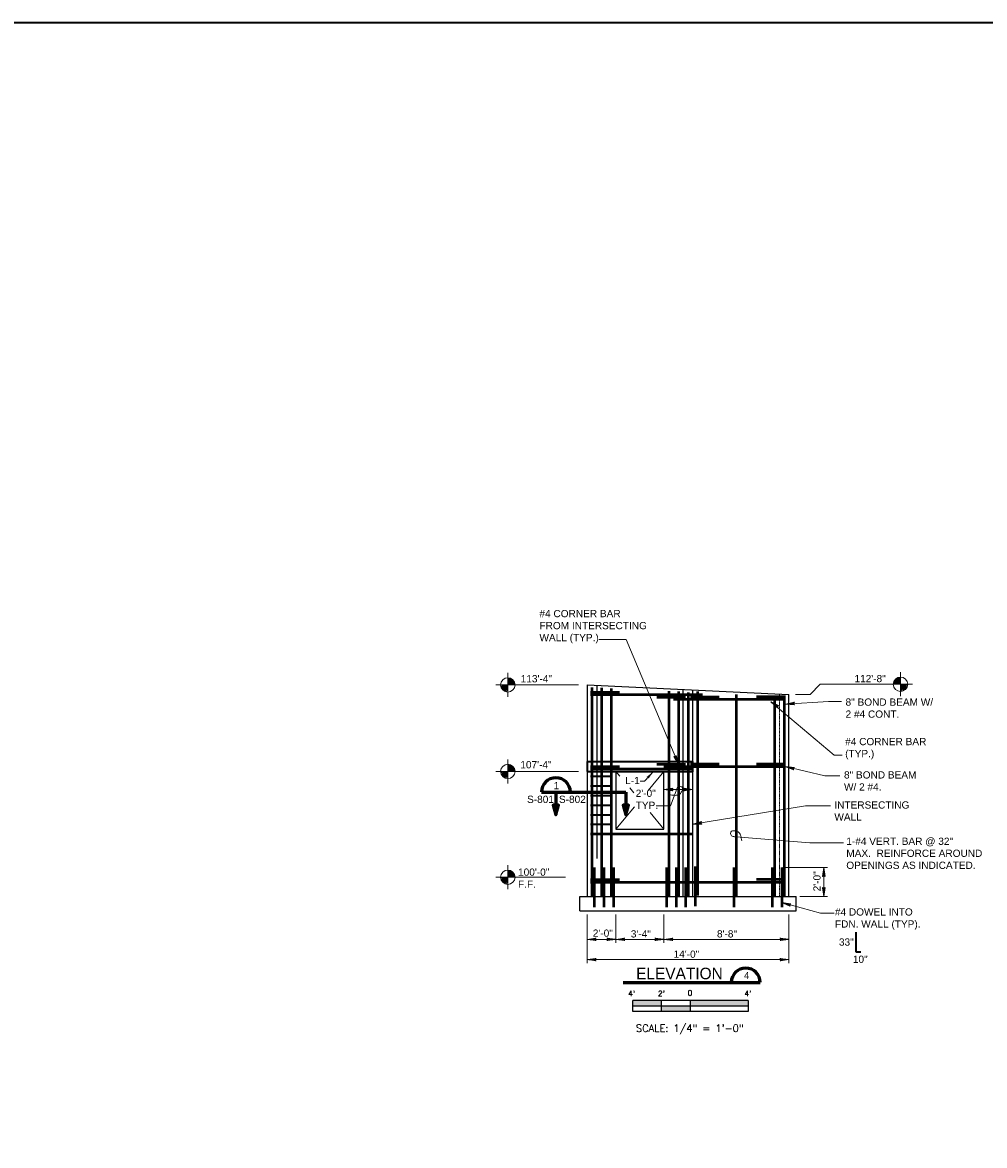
# Model space of a CAD drawing. Extents: x -1805 to 917, y -1120 to 704.
# Tile 4 of 5: x -436 to 365, y -230 to 704. Entities that reach past the tile are written whole.
import ezdxf
from ezdxf.enums import TextEntityAlignment as Align

# ---------------------------------------------------------------- set-up
doc = ezdxf.new("R2010")
doc.units = 0
doc.header["$MEASUREMENT"] = 0
doc.linetypes.add('ACAD_ISO02W100', pattern=[180, 144, -36])
doc.linetypes.add('DGN Style 2', pattern=[0.364053, 0.218432, -0.145621])
for name, color, linetype, lineweight in [('Level 1', 7, 'Continuous', 18), ('Level 15', 7, 'Continuous', 18), ('Level 16', 7, 'Continuous', 18), ('Level 40', 7, 'Continuous', 18), ('Level 45', 7, 'Continuous', 18), ('Level 46', 7, 'Continuous', 18), ('Level 5', 7, 'Continuous', 18), ('Level 50', 7, 'Continuous', 18)]:
    doc.layers.add(name, color=color, linetype=linetype, lineweight=lineweight)
doc.styles.add('NOTES', font='romans.shx')
doc.styles.add('Style-font002', font='font002.shx')

# ---------------------------------------------------------------- blocks, each defined once
blk = doc.blocks.new('S0014B')
for p, q in [((1, 0.002), (-1, 0.002)), ((-1, -0.185), (-1, 0.002)), ((-0.5, -0.185), (-0.5, 0)), ((0, -0.185), (0, 0)), ((1, 0.002), (1, -0.185)), ((1, -0.092), (-1, -0.092)), ((1, -0.185), (-1, -0.185))]:
    blk.add_line(p, q)
at = {"extrusion": (0, 0, -1)}
for points in [[(1, 0.002), (1, -0.092), (0.5, 0), (0.5, -0.092)], [(0, 0), (0, -0.092), (-1, 0.002), (-1, -0.092)], [(0.5, -0.092), (0.5, -0.185), (0, -0.092), (0, -0.185)]]:
    blk.add_solid(points, dxfattribs=at)
at = {"lineweight": 18, "style": 'NOTES'}
for s, p in [("4'", (-1.017, 0.125)), ("2'", (-0.502, 0.125)), ('0', (-0.007, 0.134)), ("4'", (0.997, 0.125))]:
    blk.add_text(s, height=0.0938, dxfattribs=at).set_placement(p, align=Align.MIDDLE_CENTER)
at = {"lineweight": 25, "style": 'NOTES'}
blk.add_text('SCALE: 1/4" = 1\'-0"', height=0.125, dxfattribs=at).set_placement((-0.009, -0.477), align=Align.MIDDLE_CENTER)
blk = doc.blocks.new('SARROW')
at = {"layer": 'Level 40', "color": 2, "linetype": 'Continuous', "lineweight": 60, "flags": 128}
blk.add_lwpolyline([(0, 0), (-5.32, 1.42), (-5.32, -1.45), (0, 0), (-5.27, 1.32), (-5.28, -1.35), (-0.24, 0), (-5.17, 1.19), (-5.22, -1.22), (-0.49, 0), (-5.03, 1.03), (-5.09, -1.06), (-0.78, -0.02), (-4.9, 0.89), (-4.93, -0.9), (-1.11, -0.03), (-4.77, 0.73), (-4.84, -0.78), (-1.51, -0.05), (-4.61, 0.56), (-4.69, -0.62), (-1.97, -0.05), (-4.44, 0.36), (-4.56, -0.43), (-2.4, -0.06), (-4.27, 0.18), (-4.41, -0.3), (-2.85, -0.08), (-4.19, 0.02), (-4.28, -0.19), (-3.61, -0.09)], dxfattribs=at)
blk = doc.blocks.new('TARGET')
at = {"layer": 'Level 50', "color": 1, "linetype": 'Continuous', "lineweight": 18}
for p, q in [((-6.56, 3.94), (-6.56, 6.56)), ((-10.5, 0), (-13.12, 0)), ((-10.5, 0), (-6.56, 0)), ((-6.56, 0), (-10.48, -0.31)), ((-6.56, 0), (-10.41, -0.8)), ((-6.56, 0), (-10.29, -1.25)), ((-6.56, 0), (-10.12, -1.68)), ((-6.56, 0), (-9.84, -2.16)), ((-6.56, 0), (-9.51, -2.61)), ((-6.56, 0), (-9.09, -3)), ((-6.56, 0), (-8.54, -3.4)), ((-6.56, 0), (-8.01, -3.59)), ((-6.56, 0), (-7.28, -3.87)), ((-6.56, 0), (-6.56, 3.94)), ((-6.56, 0), (-6.06, 3.9)), ((-6.56, 0), (-5.45, 3.78)), ((-6.56, 0), (-5.02, 3.62)), ((-6.56, 0), (-4.48, 3.34)), ((-6.56, 0), (-3.97, 2.96)), ((-6.56, 0), (-3.61, 2.61)), ((-6.56, 0), (-3.34, 2.26)), ((-6.56, 0), (-3.1, 1.87)), ((-6.56, 0), (-2.93, 1.53)), ((-6.56, 0), (-2.8, 1.16)), ((-6.56, 0), (-2.71, 0.83)), ((-6.56, 0), (-2.65, 0.44)), ((-6.56, 0), (-2.63, 0)), ((-6.56, -3.93), (-6.56, 0)), ((0, 0), (-2.63, 0)), ((-6.56, -6.56), (-6.56, -3.93))]:
    blk.add_line(p, q, dxfattribs=at)
blk.add_circle((-6.56, 0), 3.94, dxfattribs=at)
blk = doc.blocks.new('LARROW_1_1')
at = {"layer": 'Level 46', "linetype": 'Continuous', "lineweight": 18, "extrusion": (0, 0, -1)}
blk.add_hatch(color=1, dxfattribs=at).paths.add_polyline_path([(4.92, -0.71), (0, 0), (4.93, 0.71), (4.79, 0.61), (4.57, 0.41), (4.46, 0.21), (4.42, 0), (4.44, -0.19), (4.55, -0.38), (4.77, -0.59)], flags=16)
blk = doc.blocks.new('LARROW')
at = {"color": 0, "linetype": 'ByBlock', "lineweight": -2, "flags": 128}
blk.add_lwpolyline([(-4.93, 0.71), (0, 0), (-4.92, -0.71), (-4.77, -0.59), (-4.55, -0.38), (-4.44, -0.19), (-4.42, 0), (-4.46, 0.21), (-4.57, 0.41), (-4.79, 0.61), (-4.93, 0.71), (-0.15, 0.01), (-4.76, -0.67), (-4.62, -0.56), (-4.39, -0.34), (-4.32, -0.06), (-4.37, 0.22), (-4.5, 0.41), (-4.67, 0.57), (-4.78, 0.65), (-0.41, 0.01), (-4.56, -0.59), (-4.41, -0.49), (-4.33, -0.37), (-4.25, -0.21), (-4.21, 0.01), (-4.23, 0.19), (-4.32, 0.33), (-4.5, 0.44), (-4.61, 0.58), (-0.71, 0.01), (-4.33, -0.5), (-4.17, -0.3), (-4.12, -0.06), (-4.14, 0.22), (-4.45, 0.51), (-1.05, 0.02), (-4.12, -0.41), (-4.07, -0.26), (-3.98, -0.04), (-4.04, 0.21), (-4.28, 0.43), (-1.36, 0.02), (-4.01, -0.31), (-3.92, -0.14), (-3.88, 0.04), (-4.07, 0.33), (-1.73, 0.02), (-3.85, -0.24), (-3.79, -0.11), (-3.77, 0.04), (-3.92, 0.25), (-2.17, 0.02), (-3.71, -0.15), (-3.67, 0.05), (-3.81, 0.17), (-2.53, 0.02), (-3.61, -0.09), (-3.63, 0.1), (-2.9, 0.02), (-3.57, -0.03), (-3.59, 0.03), (-3.36, 0.03)], dxfattribs=at)
blk = doc.blocks.new('SQUIG')
at = {"layer": 'Level 46', "color": 1, "linetype": 'Continuous', "lineweight": 18}
blk.add_open_spline([(0, 0), (0.27, 0.05), (0.52, 0.06), (0.79, 0.07), (1.09, 0.07), (1.37, 0.05), (1.67, -0.02), (1.97, -0.08), (2.22, -0.21), (2.48, -0.4), (2.73, -0.58), (2.88, -0.83), (2.98, -1.08), (3.12, -1.45), (3.22, -1.81), (3.03, -2.28), (2.86, -2.72), (2.53, -2.94), (2.19, -3.02), (1.79, -3.11), (1.37, -3.14), (0.93, -3.1), (0.4, -3.06), (-0.06, -3), (-0.55, -2.83), (-0.82, -2.74), (-1.05, -2.61), (-1.26, -2.42), (-1.58, -2.14), (-1.84, -1.82), (-2.05, -1.46), (-2.23, -1.17), (-2.41, -0.87), (-2.52, -0.54), (-2.63, -0.16), (-2.74, 0.21), (-2.84, 0.59), (-2.98, 1.08), (-3.13, 1.58), (-3.22, 2.09)], degree=3, knots=[0, 0, 0, 0, 0.055452, 0.055452, 0.055452, 0.116751, 0.116751, 0.116751, 0.179846, 0.179846, 0.179846, 0.23874, 0.23874, 0.23874, 0.322672, 0.322672, 0.322672, 0.401005, 0.401005, 0.401005, 0.489164, 0.489164, 0.489164, 0.593709, 0.593709, 0.593709, 0.651097, 0.651097, 0.651097, 0.737788, 0.737788, 0.737788, 0.810321, 0.810321, 0.810321, 0.891923, 0.891923, 0.891923, 1, 1, 1, 1], dxfattribs=at)
blk = doc.blocks.new('LARROW_3')
at = {"layer": 'Level 46', "color": 1, "linetype": 'Continuous', "lineweight": 18, "flags": 128}
blk.add_lwpolyline([(-4.93, 0.71), (0, 0), (-4.92, -0.71), (-4.77, -0.59), (-4.55, -0.38), (-4.44, -0.19), (-4.42, 0), (-4.46, 0.21), (-4.57, 0.41), (-4.79, 0.61), (-4.93, 0.71), (-0.15, 0.01), (-4.76, -0.67), (-4.62, -0.56), (-4.39, -0.34), (-4.32, -0.06), (-4.37, 0.22), (-4.5, 0.41), (-4.67, 0.57), (-4.78, 0.65), (-0.41, 0.01), (-4.56, -0.59), (-4.41, -0.49), (-4.33, -0.37), (-4.25, -0.21), (-4.21, 0.01), (-4.23, 0.19), (-4.32, 0.33), (-4.5, 0.44), (-4.61, 0.58), (-0.71, 0.01), (-4.33, -0.5), (-4.17, -0.3), (-4.12, -0.06), (-4.14, 0.22), (-4.45, 0.51), (-1.05, 0.02), (-4.12, -0.41), (-4.07, -0.26), (-3.98, -0.04), (-4.04, 0.21), (-4.28, 0.43), (-1.36, 0.02), (-4.01, -0.31), (-3.92, -0.14), (-3.88, 0.04), (-4.07, 0.33), (-1.73, 0.02), (-3.85, -0.24), (-3.79, -0.11), (-3.77, 0.04), (-3.92, 0.25), (-2.17, 0.02), (-3.71, -0.15), (-3.67, 0.05), (-3.81, 0.17), (-2.53, 0.02), (-3.61, -0.09), (-3.63, 0.1), (-2.9, 0.02), (-3.57, -0.03), (-3.59, 0.03), (-3.36, 0.03)], dxfattribs=at)

msp = doc.modelspace()

# ---------------------------------------------------------------- linework, layer by layer
at = {"layer": 'Level 1', "color": 3, "linetype": 'Continuous', "lineweight": 35}
msp.add_3dface([(-1002.83, 704.5), (917.19, 704.5), (917.19, -639.51), (-1002.83, -639.51)], dxfattribs=at)
at = {"layer": 'Level 15', "color": 7, "linetype": 'Continuous', "lineweight": 25}
for p, q in [((34.19, 153.43), (34.19, -22.57)), ((34.19, 153.43), (202.19, 145.43)), ((114.19, -22.57), (114.19, 149.24)), ((122.19, -22.57), (122.19, 148.86)), ((202.19, -22.57), (202.19, 145.43)), ((28.19, -22.57), (208.19, -22.57)), ((28.19, -34.57), (28.19, -22.57)), ((208.19, -34.57), (208.19, -22.57)), ((28.19, -34.57), (208.19, -34.57))]:
    msp.add_line(p, q, dxfattribs=at)
at = {"layer": 'Level 15', "color": 7, "linetype": 'ACAD_ISO02W100', "lineweight": 25}
msp.add_line((42.19, 153.05), (42.19, -22.57), dxfattribs=at)
at = {"layer": 'Level 15', "color": 4, "linetype": 'Continuous', "lineweight": 50}
for p, q in [((37.19, 147.44), (61.19, 147.44)), ((37.19, 145.44), (130.19, 145.44)), ((106.19, 141.44), (199.19, 141.44)), ((199.19, 143.44), (175.19, 143.44)), ((37.19, 85.44), (61.19, 85.44)), ((98.19, 85.44), (199.19, 85.44)), ((199.19, 87.44), (175.19, 87.44)), ((122.19, 83.44), (37.19, 83.44)), ((37.19, 29.44), (122.19, 29.44)), ((37.19, -8.56), (61.19, -8.56)), ((199.19, -8.56), (175.19, -8.56)), ((37.19, -10.56), (199.19, -10.56))]:
    msp.add_line(p, q, dxfattribs=at)
at = {"layer": 'Level 15', "color": 7, "linetype": 'DGN Style 2', "lineweight": 18}
msp.add_line((194.19, -22.57), (194.19, 145.81), dxfattribs=at)
at = {"layer": 'Level 15', "color": 4, "linetype": 'Continuous', "lineweight": 35}
for p, q in [((37.19, 77.44), (55.19, 77.44)), ((37.19, 69.44), (55.19, 69.44)), ((37.19, 61.44), (55.19, 61.44)), ((37.19, 53.44), (55.19, 53.44)), ((37.19, 45.44), (55.19, 45.44)), ((37.19, 37.44), (55.19, 37.44))]:
    msp.add_line(p, q, dxfattribs=at)
at = {"layer": 'Level 15', "color": 7, "linetype": 'Continuous', "lineweight": 35}
msp.add_3dface([(34.19, 81.43), (122.19, 81.43), (122.19, 89.43), (34.19, 89.43)], dxfattribs=at)
at = {"layer": 'Level 16', "color": 2, "linetype": 'Continuous', "lineweight": 18}
for p, q in [((58.19, 81.43), (61.44, 77.53)), ((84.94, 65.52), (98.19, 81.43)), ((69.65, 67.68), (73.02, 63.63)), ((58.19, 33.43), (73.74, 52.09)), ((86.57, 47.38), (98.19, 33.43))]:
    msp.add_line(p, q, dxfattribs=at)
at = {"layer": 'Level 16', "color": 2, "linetype": 'Continuous', "lineweight": 25}
msp.add_3dface([(58.19, 33.43), (98.19, 33.43), (98.19, 81.43), (58.19, 81.43)], dxfattribs=at)
at = {"layer": 'Level 40', "color": 2, "linetype": 'Continuous', "lineweight": 60}
for p, q in [((-3.71, 64.17), (66.57, 64.17)), ((8.27, 64.17), (8.27, 45.3)), ((66.57, 64.17), (66.57, 45.3))]:
    msp.add_line(p, q, dxfattribs=at)
msp.add_arc((8.29, 64.18), 12, 0, 180, dxfattribs=at)
at = {"layer": 'Level 45', "color": 4, "linetype": 'Continuous', "lineweight": 50}
for p, q in [((38.19, 151.24), (38.19, -22.57)), ((46.19, 150.86), (46.19, -22.57)), ((54.19, 150.47), (54.19, -22.57)), ((92.19, 143.11), (116.19, 143.11)), ((102.19, 148.19), (102.19, -22.57)), ((110.19, 147.81), (110.19, -22.57)), ((118.19, 147.05), (118.19, -22.57)), ((144.19, 143.11), (120.19, 143.11)), ((126.19, 147.95), (126.19, -21.67)), ((158.19, 145.52), (158.19, -22.57)), ((190.19, 144), (190.19, -22.57)), ((198.19, 143.62), (198.19, -22.57)), ((92.19, 87.43), (116.19, 87.43)), ((144.19, 87.43), (120.19, 87.43)), ((40.19, 1.43), (40.19, -31.57)), ((48.19, 1.43), (48.19, -31.57)), ((56.19, 1.43), (56.19, -31.57)), ((100.19, 1.43), (100.19, -31.57)), ((108.19, 1.43), (108.19, -31.57)), ((116.19, 1.43), (116.19, -31.57)), ((124.19, 2.33), (124.19, -30.67)), ((156.19, 1.43), (156.19, -31.57)), ((188.19, 1.43), (188.19, -31.57)), ((196.19, 1.43), (196.19, -31.57))]:
    msp.add_line(p, q, dxfattribs=at)
at = {"layer": 'Level 45', "color": 4, "linetype": 'Continuous', "lineweight": 35}
for p, q in [((257.91, -52.27), (257.91, -68.77)), ((257.91, -68.77), (261.91, -68.77))]:
    msp.add_line(p, q, dxfattribs=at)
at = {"layer": 'Level 46', "color": 1, "linetype": 'Continuous', "lineweight": 18, "flags": 128}
for points in [[(43.94, 191.26), (66.69, 191.26), (110.23, 87.43)], [(246.35, 95.02), (239.85, 95.02), (187.19, 139.44)], [(245.81, 139.7), (234.97, 139.7), (199.24, 137.44)], [(244.45, 77.85), (231.99, 77.85), (199.19, 85.44)], [(78.38, 73.46), (82.07, 73.46), (89.44, 81.43)], [(91.79, 52.68), (103.58, 52.68), (108.2, 65.41)], [(236.78, 52.75), (215.83, 52.75), (122.19, 37.57)], [(247.43, 22), (219.51, 22), (158.19, 27.15)], [(239.71, -36.4), (228.52, -36.4), (196.19, -27.71)]]:
    msp.add_lwpolyline(points, dxfattribs=at)
at = {"layer": 'Level 5', "color": 6, "linetype": 'Continuous', "lineweight": 60}
msp.add_line((64.24, -94.12), (178.24, -94.12), dxfattribs=at)
msp.add_arc((166.21, -94.13), 12, 0, 180, dxfattribs=at)
at = {"layer": 'Level 50', "color": 1, "linetype": 'Continuous', "lineweight": 18}
for p, q in [((27.07, 153.43), (-21.7, 153.43)), ((228.21, 153.91), (219.72, 145.43)), ((228.21, 153.91), (284.98, 153.91)), ((219.72, 145.43), (207.72, 145.43)), ((27.07, 81.43), (-21.7, 81.43)), ((122.19, 78.43), (122.19, 63.34)), ((122.19, 66.34), (98.19, 66.34)), ((197.19, 1.43), (234.11, 1.43)), ((231.12, -22.57), (231.12, 1.43)), ((16.19, -6.57), (-21.7, -6.57)), ((211.19, -22.57), (234.11, -22.57)), ((34.19, -37.57), (34.19, -61.24)), ((34.19, -37.57), (34.19, -78.13)), ((58.19, -37.57), (58.19, -61.24)), ((98.19, -37.57), (98.19, -61.24)), ((202.19, -37.57), (202.19, -61.24)), ((202.19, -37.57), (202.19, -78.13)), ((34.19, -58.25), (58.19, -58.25)), ((58.19, -58.25), (98.19, -58.25)), ((98.19, -58.25), (202.19, -58.25)), ((34.19, -75.13), (202.19, -75.13))]:
    msp.add_line(p, q, dxfattribs=at)

# ---------------------------------------------------------------- block references
at = {"xscale": 48, "yscale": 48, "zscale": 48}
msp.add_blockref('S0014B', (120.18, -109.3), dxfattribs=at)
at = {"layer": 'Level 40', "color": 2, "linetype": 'Continuous', "lineweight": 60, "xscale": 1.524, "yscale": 1.524, "zscale": 1.524, "rotation": 270}
for p in [(8.27, 45.3), (66.57, 45.3)]:
    msp.add_blockref('SARROW', p, dxfattribs=at)
at = {"layer": 'Level 46', "color": 1, "linetype": 'Continuous', "lineweight": 18}
for name, p, xscale, yscale, zscale, rotation in [('LARROW_3', (187.19, 139.44), 1.524000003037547, -1.524000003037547, 1.524000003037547, 145.5886066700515), ('LARROW_3', (199.24, 137.44), 1.524000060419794, 1.524000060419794, 1.524000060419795, 183.7454912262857), ('LARROW_3', (110.23, 87.43), 1.523999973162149, 1.523999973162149, 1.523999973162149, 291.9862558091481), ('LARROW_3', (199.19, 85.44), 1.523999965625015, 1.523999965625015, 1.523999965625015, 166.9693004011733), ('LARROW_1_1', (89.44, 81.43), 1.524000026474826, 1.524000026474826, 1.524000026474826, 47.24369462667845), ('SQUIG', (108.2, 65.41), 1.523999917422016, 1.523999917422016, 1.523999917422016, 70.03067665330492), ('LARROW_3', (122.19, 37.57), 1.523999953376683, 1.523999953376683, 1.523999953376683, 189.2078726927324), ('SQUIG', (158.19, 27.15), 1.523999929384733, 1.523999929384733, 1.523999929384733, 176.5449752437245), ('LARROW_3', (196.19, -27.71), 1.523999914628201, 1.523999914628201, 1.523999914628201, 164.9441320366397)]:
    msp.add_blockref(name, p, dxfattribs=dict(at, xscale=xscale, yscale=yscale, zscale=zscale, rotation=rotation))
at = {"layer": 'Level 50', "color": 1, "linetype": 'Continuous', "lineweight": 18}
for name, p, xscale, yscale, zscale in [('TARGET', (-21.7, 153.43), 1.524, 1.524, 1.524), ('TARGET', (-21.7, 81.43), 1.524, 1.524, 1.524), ('LARROW', (122.19, 66.34), 1.519736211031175, 1.47049861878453, 0.03175), ('TARGET', (-21.7, -6.57), 1.524, 1.524, 1.524), ('LARROW', (58.19, -58.25), 1.519736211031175, 1.47049861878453, 0.03175), ('LARROW', (98.19, -58.25), 1.519736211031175, 1.47049861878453, 0.03175), ('LARROW', (202.19, -58.25), 1.519736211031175, 1.47049861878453, 0.03175), ('LARROW', (202.19, -75.13), 1.519736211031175, 1.47049861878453, 0.03175)]:
    msp.add_blockref(name, p, dxfattribs=dict(at, xscale=xscale, yscale=yscale, zscale=zscale))
for name, p, xscale, yscale, zscale, rotation in [('TARGET', (284.98, 153.91), 1.524, -1.524, 1.524, 180), ('LARROW', (98.19, 66.34), 1.519736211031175, 1.47049861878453, 0.03175, 180), ('LARROW', (231.12, 1.43), 1.519736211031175, 1.47049861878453, 0.03175, 90), ('LARROW', (231.12, -22.57), 1.519736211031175, 1.47049861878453, 0.03175, 270), ('LARROW', (34.19, -58.25), 1.519736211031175, 1.47049861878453, 0.03175, 180), ('LARROW', (58.19, -58.25), 1.519736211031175, 1.47049861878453, 0.03175, 180), ('LARROW', (98.19, -58.25), 1.519736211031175, 1.47049861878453, 0.03175, 180), ('LARROW', (34.19, -75.13), 1.519736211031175, 1.47049861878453, 0.03175, 180)]:
    msp.add_blockref(name, p, dxfattribs=dict(at, xscale=xscale, yscale=yscale, zscale=zscale, rotation=rotation))

# ---------------------------------------------------------------- texts
at = {"layer": 'Level 40', "color": 2, "linetype": 'Continuous', "lineweight": 35, "char_height": 6, "attachment_point": 1, "style": 'NOTES'}
for s, insert, line_spacing_factor in [('\\fArial|b0|i0|c0|p39;1', (6.42, 72.68), 0.728704), ('\\fArial|b0|i0|c0|p39;S-801', (-15.72, 61.23), 0.731627), ('\\fArial|b0|i0|c0|p39;S-802', (10.81, 61.23), 0.731627)]:
    msp.add_mtext(s, dxfattribs=dict(at, insert=insert, line_spacing_factor=line_spacing_factor))
at = {"layer": 'Level 46', "color": 1, "linetype": 'Continuous', "lineweight": 25, "insert": (65.95, 76.93), "char_height": 6, "attachment_point": 1, "line_spacing_factor": 0.728704, "style": 'NOTES'}
msp.add_mtext('\\fArial|b0|i0|c0|p39;L-1', dxfattribs=at)
at = {"layer": 'Level 46', "color": 1, "linetype": 'Continuous', "lineweight": 25, "char_height": 6, "attachment_point": 1, "style": 'NOTES'}
for s, insert in [('\\fArial|b0|i0|c0|p39;8" BOND BEAM\\PW/ 2 #4.', (247.95, 81.55)), ('\\fArial|b0|i0|c0|p39;1-#4 VERT. BAR @ 32"\\PMAX.  REINFORCE AROUND\\POPENINGS AS INDICATED.', (249.87, 26.35))]:
    msp.add_mtext(s, dxfattribs=dict(at, insert=insert))
at = {"layer": 'Level 5', "color": 6, "linetype": 'Continuous', "lineweight": 60, "style": 'Style-font002', "width": 0.99988}
msp.add_text('ELEVATION', height=9.6, dxfattribs=at).set_placement((147.07, -91.43), align=Align.RIGHT)
at = {"layer": 'Level 5', "color": 6, "linetype": 'Continuous', "lineweight": 35, "style": 'Style-font002'}
msp.add_text('4', height=5.76, dxfattribs=at).set_placement((166.87, -88.41), align=Align.MIDDLE_CENTER)
at = {"layer": 'Level 50', "color": 1, "linetype": 'Continuous', "lineweight": 25, "char_height": 6, "style": 'NOTES'}
for s, insert, attachment_point in [('\\fArial|b0|i0|c0|p39;#4 CORNER BAR\\PFROM INTERSECTING\\PWALL (TYP.)', (-5.41, 215.75), 1), ('\\fArial|b0|i0|c0|p39;8" BOND BEAM W/\\P2 #4 CONT.', (249.25, 142.13), 1), ('\\fArial|b0|i0|c0|p39;#4 CORNER BAR\\P(TYP.)', (248.93, 91.47), 7), ('\\fArial|b0|i0|c0|p39;2\'-0"\\PTYP.', (74.66, 66.28), 1), ('\\fArial|b0|i0|c0|p39;INTERSECTING\\PWALL', (239.95, 56.52), 1), ('\\fArial|b0|i0|c0|p39;100\'-0"\\PF.F.', (-23.21, 0.69), 1), ('\\fArial|b0|i0|c0|p39;#4 DOWEL INTO \\PFDN. WALL (TYP).', (240.4, -32.47), 1)]:
    msp.add_mtext(s, dxfattribs=dict(at, insert=insert, attachment_point=attachment_point))
for s, insert, attachment_point, line_spacing_factor in [('\\fArial|b0|i0|c0|p39;113\'-4"', (-21, 161.55), 1, 0.734563), ('\\fArial|b0|i0|c0|p39;112\'-8"', (282.68, 161.69), 3, 0.743439), ('\\fArial|b0|i0|c0|p39;107\'-4"', (-21.32, 90.05), 1, 0.728704), ('\\fArial|b0|i0|c0|p39;2\'-0"', (38.97, -50.06), 1, 0.728704), ('\\fArial|b0|i0|c0|p39;3\'-4"', (70.6, -50.69), 1, 0.728704), ('\\fArial|b0|i0|c0|p39;8\'-8"', (142.28, -50.69), 1, 0.728704), ('\\fArial|b0|i0|c0|p39;33"', (243.74, -57.5), 1, 0.731627), ('\\fArial|b0|i0|c0|p39;14\'-0"', (106.17, -67.57), 1, 0.728704), ('\\fArial|b0|i0|c0|p39;10"', (255.34, -71.8), 1, 0.728704)]:
    msp.add_mtext(s, dxfattribs=dict(at, insert=insert, attachment_point=attachment_point, line_spacing_factor=line_spacing_factor))
at = {"layer": 'Level 50', "color": 1, "linetype": 'Continuous', "lineweight": 25, "insert": (222.45, -18.33), "char_height": 6, "attachment_point": 1, "rotation": 90, "line_spacing_factor": 0.734563, "style": 'NOTES'}
msp.add_mtext('\\fArial|b0|i0|c0|p39;2\'-0"', dxfattribs=at)

doc.saveas('drawing.dxf')
